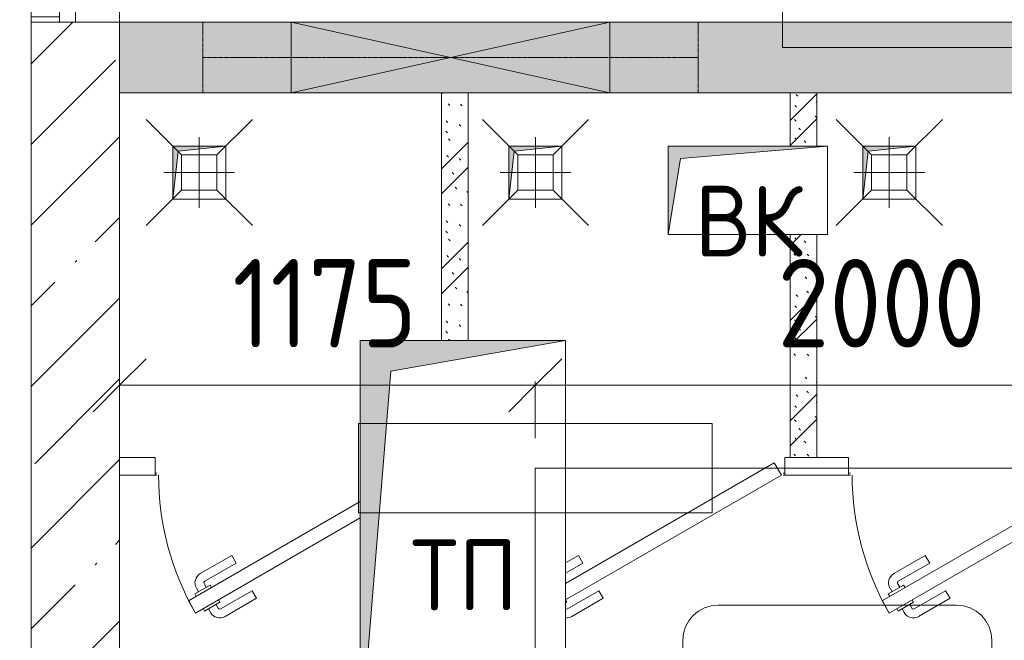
# Model space of a CAD drawing. Header units: millimetres. Extents: x -32229 to 170644, y -13689 to 125138.
# Tile 217 of 256: x 99523 to 102305, y 26303 to 28057. Entities that reach past the tile are written whole.
import ezdxf

# ---------------------------------------------------------------- set-up
doc = ezdxf.new("R2010")
doc.units = ezdxf.units.MM
doc.linetypes.add('3_ Штрих_ 1 х 1 мм', pattern=[2, 1, -1])
doc.linetypes.add('ADSK_Штриховая_ш3 п1_5', pattern=[4.5, 3, -1.5])
for name, color, linetype, lineweight in [('A-ANNO-DIMS', 7, 'Continuous', 9), ('A-ANNO-DIMS-200', 7, 'Continuous', 9), ('A-ANNO-NOTE', 7, 'Continuous', 18), ('A-AREA-IDEN', 7, 'Continuous', 9), ('A-DETL-THIN', 7, 'Continuous', 9), ('A-DOOR', 7, 'Continuous', 18), ('A-DOOR-FRAM', 7, 'Continuous', 9), ('A-FLOR', 7, 'Continuous', 18), ('A-GLAZ', 7, 'Continuous', 18), ('A-WALL', 7, 'Continuous', 18), ('A-WALL-PATT', 7, 'Continuous', 40), ('G-ANNO-TEXT', 7, 'Continuous', 9), ('I-WALL', 7, 'Continuous', 18), ('M-EQPM', 7, 'Continuous', 18), ('P-SANR-FIXT', 7, 'Continuous', 18), ('S-BEAM', 7, 'Continuous', 18)]:
    doc.layers.add(name, color=color, linetype=linetype, lineweight=lineweight)
doc.layers.add('A-AREA', color=4, linetype='ADSK_Штриховая_ш3 п1_5', lineweight=40, true_color=0x00ffff)
doc.layers.add('A-DETL', color=7, linetype='Continuous', lineweight=9, true_color=0x00a600)
doc.styles.add('GOST Common', font='GOST_Common.ttf', dxfattribs={"height": 200})
doc.styles.add('GOST Common_6', font='GOST_Common.ttf', dxfattribs={"width": 0.9, "height": 250})
doc.styles.add('ISOCPEUR', font='isocpeur.ttf', dxfattribs={"height": 250})
doc.dimstyles.new('ГОСТ_2_5_мм2_1', dxfattribs={"dimscale": 304.8, "dimtxt": 251.428749, "dimasz": 0.492126, "dimexe": 0.492126, "dimexo": 0.656168, "dimgap": 0.098425, "dimtad": 1, "dimdec": 0, "dimdsep": 46, "dimtxsty": 'GOST Common_6', "dimblk1": 'OBLIQUE', "dimblk2": 'OBLIQUE', "dimsah": 1, "dimcen": 0.09, "dimazin": 2, "dimtfac": 1, "dimtdec": 4, "dimtix": 1, "dimtmove": 0, "dimatfit": 3, "dimfxl": 1, "dimtvp": 1, "dimtolj": 1, "dimtzin": 0, "dimarcsym": 2})
pattern_1 = [(135, (150.28, 188.64), (-282.8427, 3e-14), [6.706, -393.294]), (135, (174.9, 237.36), (-282.8427, 3e-14), [6.706, -393.294]), (135, (211.96, 236.53), (-282.8427, 3e-14), [6.706, -393.294]), (135, (114.96, 223.96), (-282.8427, 3e-14), [6.706, -393.294]), (135, (77.54, 223.96), (-282.8427, 3e-14), [6.706, -393.294]), (135, (57.44, 184.52), (-282.8427, 3e-14), [6.706, -393.294]), (135, (66.21, 142.9), (-282.8427, 3e-14), [6.706, -393.294]), (135, (107.33, 161), (-282.8427, 3e-14), [6.706, -393.294]), (135, (99.08, 130.94), (-282.8427, 3e-14), [6.706, -393.294]), (135, (22.6, 136.46), (-282.8427, 3e-14), [6.706, -393.294]), (135, (21.16, 168.08), (-282.8427, 3e-14), [6.706, -393.294]), (135, (46.13, 96.12), (-282.8427, 3e-14), [6.706, -393.294]), (135, (3.54, 74.6), (-282.8427, 3e-14), [6.706, -393.294]), (135, (40.3, 47.56), (-282.8427, 3e-14), [6.706, -393.294]), (135, (39.77, 18.47), (-282.8427, 3e-14), [6.706, -393.294]), (135, (76.94, 37.28), (-282.8427, 3e-14), [6.706, -393.294]), (135, (114.18, 62.4), (-282.8427, 3e-14), [6.706, -393.294]), (135, (139.87, 90.2), (-282.8427, 3e-14), [6.706, -393.294]), (135, (141.44, 15.82), (-282.8427, 3e-14), [6.706, -393.294]), (135, (188.69, 26.73), (-282.8427, 3e-14), [6.706, -393.294]), (135, (176.14, 51.36), (-282.8427, 3e-14), [6.706, -393.294]), (135, (177.03, 0), (-282.8427, 3e-14), [6.706, -393.294]), (135, (276.61, 8.22), (-282.8427, 3e-14), [6.706, -393.294]), (135, (271.19, 31.72), (-282.8427, 3e-14), [6.706, -393.294]), (135, (268.29, 119.65), (-282.8427, 3e-14), [6.706, -393.294]), (135, (237.92, 101.95), (-282.8427, 3e-14), [6.706, -393.294]), (135, (237.92, 158.27), (-282.8427, 3e-14), [6.706, -393.294]), (135, (260.4, 204.35), (-282.8427, 3e-14), [6.706, -393.294]), (135, (275.54, 235.4), (-282.8427, 3e-14), [6.706, -393.294]), (135, (117.62, 268.96), (-282.8427, 3e-14), [6.706, -393.294]), (135, (203.62, 273.83), (-282.8427, 3e-14), [6.706, -393.294]), (135, (47.24, 279.3), (-282.8427, 3e-14), [6.706, -393.294]), (135, (23.2, 266.16), (-282.8427, 3e-14), [6.706, -393.294]), (135, (42.78, 232.52), (-282.8427, 3e-14), [6.706, -393.294]), (135, (177.76, 90.57), (-282.8427, 3e-14), [6.706, -393.294]), (135, (181.12, 121.8), (-282.8427, 3e-14), [6.706, -393.294]), (135, (206.73, 172.06), (-282.8427, 3e-14), [6.706, -393.294]), (135, (143.14, 136.62), (-282.8427, 3e-14), [6.706, -393.294]), (135, (211.51, 131.86), (-282.8427, 3e-14), [6.706, -393.294]), (135, (81.47, 95.1), (-282.8427, 3e-14), [6.706, -393.294]), (135, (235.13, 60.46), (-282.8427, 3e-14), [6.706, -393.294]), (135, (242.24, 4.89), (-282.8427, 3e-14), [6.706, -393.294]), (45, (0, 106.07), (-282.8427, 0), []), (45, (106.07, 0), (-282.8427, 0), []), (45, (176.78, 0), (-282.8427, 0), []), (45, (0, 176.78), (-282.8427, 0), [])]

# ---------------------------------------------------------------- blocks, each defined once
blk = doc.blocks.new('АР_Дверь однопольная - 800х2100h_650__душевые-V8--01 ЭО')
at = {"layer": 'A-DOOR', "color": 253, "lineweight": 5, "true_color": 0xaaaaaa}
for p, q in [((113.3, 373.3), (202.1, 424.6)), ((125.8, 351.7), (214.6, 402.9)), ((259.8, 409.4), (216.5, 384.4)), ((227.4, 390.7), (221.4, 401.1)), ((249, 403.2), (243, 413.6)), ((263.8, 402.5), (259.8, 409.4)), ((125.8, 351.7), (113.3, 373.3)), ((216.5, 384.4), (220.5, 377.5)), ((283.8, 367.9), (287.8, 360.9)), ((244.5, 335.9), (240.5, 342.9)), ((287.8, 360.9), (244.5, 335.9)), ((255.4, 342.2), (261.4, 331.8)), ((277, 354.7), (283, 344.3)), ((170.8, 273.7), (259.6, 325)), ((183.3, 252.1), (272.1, 303.3)), ((170.8, 273.7), (183.3, 252.1))]:
    blk.add_line(p, q, dxfattribs=at)
at = {"layer": 'A-DOOR', "color": 253, "lineweight": 13, "true_color": 0xaaaaaa}
for p, q in [((285.5, 415), (-180, 146.2)), ((305.5, 380.4), (285.5, 415)), ((-180, 100.1), (305.5, 380.4))]:
    blk.add_line(p, q, dxfattribs=at)
at = {"layer": 'A-DOOR', "color": 253, "lineweight": 5, "true_color": 0xaaaaaa}
for centre, radius, start, end in [((217, 398.6), 30, 30, 120), ((217, 398.6), 4.99, 30, 120), ((-390, 25), 780, 360, 30), ((257.1, 329.3), 30, 300, 30), ((257.1, 329.3), 4.99, 300, 30)]:
    blk.add_arc(centre, radius, start, end, dxfattribs=at)
at = {"layer": 'A-DOOR-FRAM', "color": 253, "lineweight": 13, "true_color": 0xaaaaaa}
for p, q in [((395, 25), (400, 25)), ((395, 20), (400, 20))]:
    blk.add_line(p, q, dxfattribs=at)
blk = doc.blocks.new('АР_Дверь однопольная - 800х2100h_650__душевые-V9--01 ЭО')
at = {"layer": 'A-DOOR', "color": 253, "lineweight": 5, "true_color": 0xaaaaaa}
for p, q in [((113.3, 373.3), (202.1, 424.6)), ((125.8, 351.7), (214.6, 402.9)), ((125.8, 351.7), (113.3, 373.3)), ((220, 386.4), (216.5, 384.4)), ((216.5, 384.4), (220, 378.4)), ((170.8, 273.7), (220, 302.1)), ((170.8, 273.7), (183.3, 252.1)), ((183.3, 252.1), (220, 273.3))]:
    blk.add_line(p, q, dxfattribs=at)
at = {"layer": 'A-DOOR', "color": 253, "lineweight": 13, "true_color": 0xaaaaaa}
for p, q in [((220, 377.2), (-390, 25)), ((-370, -9.6), (220, 331)), ((-390, 25), (-370, -9.6))]:
    blk.add_line(p, q, dxfattribs=at)
at = {"layer": 'A-DOOR', "color": 253, "lineweight": 5, "true_color": 0xaaaaaa}
for radius, start in [(30, 84.5095), (4.99, 75)]:
    blk.add_arc((217, 398.6), radius, start, 120, dxfattribs=at)
at = {"layer": 'A-DOOR-FRAM', "color": 253, "lineweight": 13, "true_color": 0xaaaaaa}
for p, q in [((-395, 25), (-400, 25)), ((-395, 20), (-400, 20))]:
    blk.add_line(p, q, dxfattribs=at)
blk = doc.blocks.new('АР_Дверь однопольная - 800х2100h_650__душевые-6019181--01 ЭО')
at = {"layer": 'A-DOOR', "color": 253, "lineweight": 5, "true_color": 0xaaaaaa}
for p, q in [((113.3, 373.3), (202.1, 424.6)), ((125.8, 351.7), (214.6, 402.9)), ((259.8, 409.4), (216.5, 384.4)), ((227.4, 390.7), (221.4, 401.1)), ((249, 403.2), (243, 413.6)), ((263.8, 402.5), (259.8, 409.4)), ((125.8, 351.7), (113.3, 373.3)), ((216.5, 384.4), (220.5, 377.5)), ((283.8, 367.9), (287.8, 360.9)), ((244.5, 335.9), (240.5, 342.9)), ((287.8, 360.9), (244.5, 335.9)), ((255.4, 342.2), (261.4, 331.8)), ((277, 354.7), (283, 344.3)), ((170.8, 273.7), (259.6, 325)), ((183.3, 252.1), (272.1, 303.3)), ((170.8, 273.7), (183.3, 252.1))]:
    blk.add_line(p, q, dxfattribs=at)
at = {"layer": 'A-DOOR', "color": 253, "lineweight": 13, "true_color": 0xaaaaaa}
for p, q in [((285.5, 415), (-390, 25)), ((305.5, 380.4), (285.5, 415)), ((-370, -9.6), (305.5, 380.4)), ((-390, 25), (-370, -9.6))]:
    blk.add_line(p, q, dxfattribs=at)
at = {"layer": 'A-DOOR', "color": 253, "lineweight": 5, "true_color": 0xaaaaaa}
for centre, radius, start, end in [((217, 398.6), 30, 30, 120), ((217, 398.6), 4.99, 30, 120), ((-390, 25), 780, 360, 30), ((257.1, 329.3), 30, 300, 30), ((257.1, 329.3), 4.99, 300, 30)]:
    blk.add_arc(centre, radius, start, end, dxfattribs=at)
at = {"layer": 'A-DOOR-FRAM', "color": 253, "lineweight": 13, "true_color": 0xaaaaaa}
for p, q in [((-395, 25), (-400, 25)), ((-395, 20), (-400, 20)), ((395, 25), (400, 25)), ((395, 20), (400, 20))]:
    blk.add_line(p, q, dxfattribs=at)
blk = doc.blocks.new('АР_Отверстие прямоугольное - ОВВ-5156379--01 ЭО')
at = {"layer": 'A-GLAZ', "lineweight": 13, "true_color": 0xf0f0f0}
blk.add_hatch(color=7, dxfattribs=at).paths.add_polyline_path([(41.8, 100), (-325, 100), (-325, -100), (575, -100), (575, 100)])
at = {"layer": 'A-GLAZ', "color": 253, "lineweight": 5, "true_color": 0xaaaaaa}
for p, q in [((575, 100), (-325, -100)), ((-325, 100), (575, -100))]:
    blk.add_line(p, q, dxfattribs=at)
at = {"layer": 'A-GLAZ', "color": 253, "lineweight": 13, "true_color": 0xaaaaaa}
for p, q in [((575, 100), (-325, 100)), ((-325, 100), (-325, -100)), ((-325, 100), (-325, -100)), ((575, -100), (575, 100)), ((575, 100), (575, -100)), ((-325, -100), (575, -100))]:
    blk.add_line(p, q, dxfattribs=at)
blk = doc.blocks.new('АР_Дверь двупольная - 1600х2100h_1025_425__техн_-4797151--01 ЭО')
at = {"layer": 'A-DOOR', "color": 253, "lineweight": 13, "true_color": 0xaaaaaa}
for p, q in [((725, 1150), (675, 1150)), ((675, 1150), (675, 125)), ((725, 125), (725, 1150)), ((-725, 125), (-725, 550)), ((-725, 550), (-675, 550)), ((-675, 550), (-675, 125)), ((-700, 125), (-725, 125)), ((-675, 125), (-700, 125)), ((675, 125), (725, 125))]:
    blk.add_line(p, q, dxfattribs=at)
at = {"layer": 'A-DOOR', "color": 253, "lineweight": 5, "true_color": 0xaaaaaa}
for p, q in [((667, 1125), (667, 1075)), ((675, 1125), (667, 1125)), ((725, 1125), (733, 1125)), ((733, 1125), (733, 1075)), ((667, 1112.5), (655, 1112.5)), ((667, 1087.5), (655, 1087.5)), ((733, 1112.5), (745, 1112.5)), ((733, 1087.5), (745, 1087.5)), ((625, 980), (625, 1082.5)), ((650, 980), (650, 1082.5)), ((667, 1075), (675, 1075)), ((733, 1075), (725, 1075)), ((750, 980), (750, 1082.5)), ((775, 980), (775, 1082.5)), ((650, 980), (625, 980)), ((750, 980), (775, 980)), ((-733, 512.5), (-745, 512.5)), ((-733, 525), (-733, 475)), ((-725, 525), (-733, 525)), ((-675, 525), (-667, 525)), ((-667, 525), (-667, 475)), ((-667, 512.5), (-655, 512.5)), ((-775, 380), (-775, 482.5)), ((-750, 380), (-750, 482.5)), ((-733, 487.5), (-745, 487.5)), ((-733, 475), (-725, 475)), ((-667, 475), (-675, 475)), ((-667, 487.5), (-655, 487.5)), ((-650, 380), (-650, 482.5)), ((-625, 380), (-625, 482.5)), ((-750, 380), (-775, 380)), ((-650, 380), (-625, 380))]:
    blk.add_line(p, q, dxfattribs=at)
for centre, radius, start, end in [((725, 125), 1025, 90, 180), ((655, 1082.5), 30, 90, 180), ((655, 1082.5), 4.99, 90, 180), ((745, 1082.5), 30, 0, 90), ((745, 1082.5), 4.99, 0, 90), ((-725, 125), 425, 0, 90), ((-745, 482.5), 30, 90, 180), ((-655, 482.5), 30, 360, 90), ((-745, 482.5), 4.99, 90, 180), ((-655, 482.5), 4.99, 360, 90)]:
    blk.add_arc(centre, radius, start, end, dxfattribs=at)
at = {"layer": 'A-DOOR-FRAM', "color": 253, "lineweight": 13, "true_color": 0xaaaaaa}
for p, q in [((-785, 125), (-800, 125)), ((-785, 125), (-725, 125)), ((-785, 45), (-785, 125)), ((-725, 125), (-725, 75)), ((785, 125), (725, 125)), ((725, 125), (725, 75)), ((785, 45), (785, 125)), ((785, 125), (800, 125)), ((-725, 75), (-715, 75)), ((-715, 75), (-715, 45)), ((725, 75), (715, 75)), ((715, 75), (715, 45)), ((-785, 45), (-800, 45)), ((-715, 45), (-785, 45)), ((715, 45), (785, 45)), ((785, 45), (800, 45))]:
    blk.add_line(p, q, dxfattribs=at)
blk = doc.blocks.new('АР_Канал вертикальный прямоугольный - ВК-V83--01 ЭО')
at = {"layer": 'M-EQPM', "lineweight": 13, "true_color": 0xe2e2e2}
blk.add_hatch(color=254, dxfattribs=at).paths.add_polyline_path([(-75, -75), (-60, 60), (75, 75), (-75, 75)])
at = {"layer": 'M-EQPM', "color": 253, "lineweight": 13, "true_color": 0xaaaaaa}
for p, q in [((75, 75), (-75, 75)), ((-75, 75), (-75, -75)), ((75, 75), (-75, 75)), ((-75, 75), (-75, -75)), ((-75, -75), (-75, 75)), ((-75, 75), (75, 75)), ((-75, -75), (-60, 60)), ((-75, -75), (-60, 60)), ((-60, 60), (75, 75)), ((-60, 60), (75, 75)), ((75, -75), (75, 75)), ((75, 75), (75, -75)), ((-75, -75), (75, -75)), ((75, -75), (-75, -75))]:
    blk.add_line(p, q, dxfattribs=at)
blk = doc.blocks.new('АР_Трап - 100-100-V99--01 ЭО')
at = {"layer": 'P-SANR-FIXT', "color": 253, "lineweight": 13, "true_color": 0xaaaaaa}
for p, q in [((-50, 50), (-150, 150)), ((50, 50), (150, 150)), ((0, -100), (0, 100)), ((-50, -50), (-50, 50)), ((50, 50), (-50, 50)), ((50, -50), (50, 50)), ((-100, 0), (100, 0)), ((-50, -50), (-150, -150)), ((-50, -50), (50, -50)), ((50, -50), (150, -150))]:
    blk.add_line(p, q, dxfattribs=at)
blk = doc.blocks.new('АР_Перемычка - 200_Уx2_75x5__250-250-7319081--01 ЭО')
at = {"layer": 'S-BEAM', "color": 9, "linetype": '3_ Штрих_ 1 х 1 мм', "lineweight": 15, "true_color": 0xc4c4c4}
for p, q in [((-700, 100), (-700, -100)), ((700, 100), (700, -100)), ((-700, 0), (700, 0))]:
    blk.add_line(p, q, dxfattribs=at)
blk = doc.blocks.new('АР_Канал вертикальный прямоугольный - ВК-6033137--01 ЭО')
at = {"layer": 'M-EQPM', "lineweight": 13, "true_color": 0xe2e2e2}
blk.add_hatch(color=254, dxfattribs=at).paths.add_polyline_path([(-225, -125), (-190, 90), (225, 125), (-225, 125)])
at = {"layer": 'M-EQPM', "color": 253, "lineweight": 13, "true_color": 0xaaaaaa}
for p, q in [((225, 125), (-225, 125)), ((-225, 125), (-225, -125)), ((225, 125), (-225, 125)), ((-225, 125), (-225, -125)), ((-225, -125), (-225, 125)), ((-225, 125), (225, 125)), ((-190, 90), (225, 125)), ((-190, 90), (225, 125)), ((225, -125), (225, 125)), ((225, 125), (225, -125)), ((-225, -125), (-190, 90)), ((-225, -125), (-190, 90)), ((-225, -125), (225, -125)), ((225, -125), (-225, -125))]:
    blk.add_line(p, q, dxfattribs=at)
blk = doc.blocks.new('АР_Канал вертикальный прямоугольный - ЭОМ-6961990--01 ЭО')
at = {"layer": 'M-EQPM', "lineweight": 13, "true_color": 0xe2e2e2}
blk.add_hatch(color=254, dxfattribs=at).paths.add_polyline_path([(-290, -575), (-203.5, 488.5), (290, 575), (-290, 575), (-290, 429.3)])
at = {"layer": 'M-EQPM', "color": 253, "lineweight": 13, "true_color": 0xaaaaaa}
for p, q in [((290, 575), (-290, 575)), ((-290, 575), (-290, -575)), ((290, 575), (-290, 575)), ((-290, 575), (-290, -575)), ((-290, -575), (-290, 575)), ((-290, 575), (290, 575)), ((-203.5, 488.5), (290, 575)), ((-203.5, 488.5), (290, 575)), ((290, -575), (290, 575)), ((290, 575), (290, -575)), ((-290, -575), (-203.5, 488.5)), ((-290, -575), (-203.5, 488.5)), ((-290, -575), (290, -575)), ((290, -575), (-290, -575))]:
    blk.add_line(p, q, dxfattribs=at)
blk = doc.blocks.new('Наметкина 10_РД_АР_П_rvt-1--01 ЭО')
at = {"layer": 'A-WALL-PATT', "lineweight": 5, "true_color": 0xaaaaaa}
h = blk.add_hatch(dxfattribs=at)
h.set_pattern_fill('FP_1', color=253, style=0, pattern_type=2)
h.set_pattern_definition([(45, (0, 0), (-228.0985, 228.0985), []), (45, (228.1, 0), (-228.0985, 228.0985), [403.225, -80.645, 6.706, -73.939])])
h.paths.add_polyline_path([(99805.3, 23650), (99805.3, 28050), (99555.3, 28050), (99555.3, 23650)])
h.paths.add_polyline_path([(99555.3, 29650), (99805.3, 29650), (99805.3, 29750), (99555.3, 29750), (99555.3, 29720)])
h = blk.add_hatch(dxfattribs=at)
h.set_pattern_fill('FP_6', color=253, style=0, pattern_type=2)
h.set_pattern_definition([(135, (300.56, 377.28), (-565.6854, 6e-14), [10, -790]), (135, (349.8, 474.73), (-565.6854, 6e-14), [10, -790]), (135, (423.93, 473.06), (-565.6854, 6e-14), [10, -790]), (135, (229.92, 447.9), (-565.6854, 6e-14), [10, -790]), (135, (155.08, 447.9), (-565.6854, 6e-14), [10, -790]), (135, (114.9, 369.03), (-565.6854, 6e-14), [10, -790]), (135, (132.43, 285.8), (-565.6854, 6e-14), [10, -790]), (135, (214.66, 322), (-565.6854, 6e-14), [10, -790]), (135, (198.16, 261.88), (-565.6854, 6e-14), [10, -790]), (135, (45.2, 272.9), (-565.6854, 6e-14), [10, -790]), (135, (42.32, 336.16), (-565.6854, 6e-14), [10, -790]), (135, (92.26, 192.24), (-565.6854, 6e-14), [10, -790]), (135, (7.07, 149.2), (-565.6854, 6e-14), [10, -790]), (135, (80.6, 95.1), (-565.6854, 6e-14), [10, -790]), (135, (79.53, 36.94), (-565.6854, 6e-14), [10, -790]), (135, (153.87, 74.56), (-565.6854, 6e-14), [10, -790]), (135, (228.35, 124.8), (-565.6854, 6e-14), [10, -790]), (135, (279.75, 180.4), (-565.6854, 6e-14), [10, -790]), (135, (282.9, 31.63), (-565.6854, 6e-14), [10, -790]), (135, (377.38, 53.45), (-565.6854, 6e-14), [10, -790]), (135, (352.28, 102.7), (-565.6854, 6e-14), [10, -790]), (135, (354.05, 0), (-565.6854, 6e-14), [10, -790]), (135, (553.23, 16.45), (-565.6854, 6e-14), [10, -790]), (135, (542.38, 63.45), (-565.6854, 6e-14), [10, -790]), (135, (536.58, 239.3), (-565.6854, 6e-14), [10, -790]), (135, (475.85, 203.9), (-565.6854, 6e-14), [10, -790]), (135, (475.85, 316.54), (-565.6854, 6e-14), [10, -790]), (135, (520.8, 408.7), (-565.6854, 6e-14), [10, -790]), (135, (551.1, 470.8), (-565.6854, 6e-14), [10, -790]), (135, (235.25, 537.93), (-565.6854, 6e-14), [10, -790]), (135, (407.25, 547.65), (-565.6854, 6e-14), [10, -790]), (135, (94.5, 558.6), (-565.6854, 6e-14), [10, -790]), (135, (46.4, 532.3), (-565.6854, 6e-14), [10, -790]), (135, (85.56, 465.04), (-565.6854, 6e-14), [10, -790]), (135, (355.53, 181.14), (-565.6854, 6e-14), [10, -790]), (135, (362.23, 243.6), (-565.6854, 6e-14), [10, -790]), (135, (413.45, 344.1), (-565.6854, 6e-14), [10, -790]), (135, (286.3, 273.25), (-565.6854, 6e-14), [10, -790]), (135, (423.02, 263.72), (-565.6854, 6e-14), [10, -790]), (135, (162.94, 190.2), (-565.6854, 6e-14), [10, -790]), (135, (470.25, 120.93), (-565.6854, 6e-14), [10, -790]), (135, (484.48, 9.78), (-565.6854, 6e-14), [10, -790]), (45, (0, 212.13), (-565.6854, 0), []), (45, (212.13, 0), (-565.6854, 0), []), (45, (353.55, 0), (-565.6854, 0), []), (45, (0, 353.55), (-565.6854, 0), [])])
h.paths.add_polyline_path([(109805.3, 27850), (109805.3, 28050), (109555.3, 28050), (109555.3, 27850)])
h.paths.add_polyline_path([(107605.3, 27850), (108455.3, 27850), (108455.3, 28050), (107605.3, 28050), (107605.3, 28008.5)])
h.paths.add_polyline_path([(102655.3, 27850), (103355.3, 27850), (103355.3, 28050), (99805.3, 28050), (99805.3, 27850), (101190.3, 27850)])
h.paths.add_polyline_path([(104005.3, 27850), (106705.3, 27850), (106705.3, 28050), (104005.3, 28050), (104005.3, 27856.9)])
h = blk.add_hatch(dxfattribs=at)
h.set_pattern_fill('FP_7', color=253, style=0, pattern_type=2)
h.set_pattern_definition(pattern_1)
h.paths.add_polyline_path([(100790.3, 27150), (100790.3, 27850), (100715.3, 27850), (100715.3, 27150)])
h = blk.add_hatch(dxfattribs=at)
h.set_pattern_fill('FP_7', color=253, style=0, pattern_type=2)
h.set_pattern_definition(pattern_1)
h.paths.add_polyline_path([(101700.3, 26820), (101775.3, 26820), (101775.3, 27450), (101700.3, 27450)])
h.paths.add_polyline_path([(101700.3, 27700), (101775.3, 27700), (101775.3, 27850), (101700.3, 27850)])
at = {"layer": 'A-AREA', "color": 253, "linetype": '3_ Штрих_ 1 х 1 мм', "lineweight": 13, "true_color": 0xaaaaaa}
blk.add_line((99805.3, 28150), (99805.3, 28050), dxfattribs=at)
at = {"layer": 'A-FLOR', "color": 253, "lineweight": 13, "true_color": 0xaaaaaa}
for p, q in [((99680.3, 28050), (99680.3, 28150)), ((99680.3, 28150), (99680.3, 28050))]:
    blk.add_line(p, q, dxfattribs=at)
at = {"layer": 'A-WALL', "color": 253, "lineweight": 13, "true_color": 0xaaaaaa}
for p, q in [((99555.3, 28050), (99555.3, 23650)), ((99805.3, 28050), (99555.3, 28050)), ((99805.3, 25730), (99805.3, 28050))]:
    blk.add_line(p, q, dxfattribs=at)
at = {"layer": 'A-WALL', "color": 253, "lineweight": 15, "true_color": 0xaaaaaa}
blk.add_line((101700.3, 26820), (101775.3, 26820), dxfattribs=at)
at = {"layer": 'I-WALL', "color": 253, "lineweight": 13, "true_color": 0xaaaaaa}
for p, q in [((100290.3, 28050), (99805.3, 28050)), ((99805.3, 28050), (99805.3, 27850)), ((101190.3, 28050), (100290.3, 28050)), ((102655.3, 28050), (101190.3, 28050)), ((99805.3, 27850), (100290.3, 27850)), ((100290.3, 27850), (101190.3, 27850)), ((100715.3, 27850), (100715.3, 27150)), ((100790.3, 27850), (100715.3, 27850)), ((100790.3, 27150), (100790.3, 27850)), ((101190.3, 27850), (102655.3, 27850)), ((101700.3, 27850), (101700.3, 27700)), ((101775.3, 27850), (101700.3, 27850)), ((101775.3, 27700), (101775.3, 27850)), ((101700.3, 27450), (101700.3, 26820)), ((101775.3, 26820), (101775.3, 27450)), ((99905.3, 26820), (99805.3, 26820)), ((99805.3, 26820), (99805.3, 26770)), ((99905.3, 26770), (99905.3, 26820)), ((101700.3, 26820), (101685.3, 26820)), ((101685.3, 26820), (101685.3, 26770)), ((101865.3, 26820), (101775.3, 26820)), ((101865.3, 26770), (101865.3, 26820)), ((99805.3, 26770), (99905.3, 26770)), ((101685.3, 26770), (101865.3, 26770))]:
    blk.add_line(p, q, dxfattribs=at)
at = {"layer": 'A-DOOR', "color": 253, "lineweight": 13, "true_color": 0xaaaaaa}
for name, p, rotation in [('АР_Дверь двупольная - 1600х2100h_1025_425__техн_-4797151--01 ЭО', (99680.3, 28850), 89.9999999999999), ('АР_Дверь однопольная - 800х2100h_650__душевые-V9--01 ЭО', (101285.3, 26795), 180), ('АР_Дверь однопольная - 800х2100h_650__душевые-6019181--01 ЭО', (102265.3, 26795), 180), ('АР_Дверь однопольная - 800х2100h_650__душевые-V8--01 ЭО', (100305.3, 26795), 180)]:
    blk.add_blockref(name, p, dxfattribs=dict(at, rotation=rotation))
at = {"layer": 'A-GLAZ', "color": 253, "lineweight": 13, "true_color": 0xaaaaaa, "rotation": 180}
blk.add_blockref('АР_Отверстие прямоугольное - ОВВ-5156379--01 ЭО', (100865.3, 27950), dxfattribs=at)
at = {"layer": 'M-EQPM', "color": 253, "lineweight": 13, "true_color": 0xaaaaaa}
for name, p in [('АР_Канал вертикальный прямоугольный - ВК-V83--01 ЭО', (100030.3, 27625)), ('АР_Канал вертикальный прямоугольный - ВК-V83--01 ЭО', (100980.3, 27625)), ('АР_Канал вертикальный прямоугольный - ВК-6033137--01 ЭО', (101580.3, 27575)), ('АР_Канал вертикальный прямоугольный - ВК-V83--01 ЭО', (101980.3, 27625)), ('АР_Канал вертикальный прямоугольный - ЭОМ-6961990--01 ЭО', (100775.3, 26575))]:
    blk.add_blockref(name, p, dxfattribs=at)
at = {"layer": 'P-SANR-FIXT', "color": 253, "lineweight": 13, "true_color": 0xaaaaaa}
for p in [(100030.3, 27625), (100980.3, 27625), (101980.3, 27625)]:
    blk.add_blockref('АР_Трап - 100-100-V99--01 ЭО', p, dxfattribs=at)
at = {"layer": 'S-BEAM', "color": 253, "lineweight": 13, "true_color": 0xaaaaaa, "rotation": 180}
blk.add_blockref('АР_Перемычка - 200_Уx2_75x5__250-250-7319081--01 ЭО', (100740.3, 27950), dxfattribs=at)
at = {"layer": 'A-ANNO-NOTE', "color": 253, "lineweight": 5, "true_color": 0xaaaaaa, "char_height": 200, "attachment_point": 5, "line_spacing_factor": 1.022766, "style": 'GOST Common'}
for s, insert, width in [('\\pt2540,5080,7620,10160,12700,15240,17780,20320,22860,25400,27940,30480,33020,35560,38100,40640,43180,45720,48260,50800,53340,55880,58420,60960,63500,66040,68580,71120,73660,76200,78740,81280;ВК', (101583.1, 27487.7), 344), ('\\pt2540,5080,7620,10160,12700,15240,17780,20320,22860,25400,27940,30480,33020,35560,38100,40640,43180,45720,48260,50800,53340,55880,58420,60960,63500,66040,68580,71120,73660,76200,78740,81280;ВК', (101583.1, 27487.7), 344), ('\\pt2540,5080,7620,10160,12700,15240,17780,20320,22860,25400,27940,30480,33020,35560,38100,40640,43180,45720,48260,50800,53340,55880,58420,60960,63500,66040,68580,71120,73660,76200,78740,81280;ТП', (100779.1, 26487.7), 330)]:
    blk.add_mtext(s, dxfattribs=dict(at, insert=insert, width=width))
blk = doc.blocks.new('Марка помещения 2 - Марка помещения 2-1605974--01 ЭО')
at = {"layer": 'A-AREA-IDEN', "color": 253, "true_color": 0xaaaaaa}
for p, q in [((-1.797, 0.841), (1.569, 0.841)), ((-2.297, -0.309), (-2.297, 0.341)), ((2.069, 0.341), (2.069, -0.309)), ((1.569, -0.809), (-1.797, -0.809))]:
    blk.add_line(p, q, dxfattribs=at)
for centre, start, end in [((-1.797, 0.341), 90, 180), ((1.569, 0.341), 0, 90), ((-1.797, -0.309), 180, 270), ((1.569, -0.309), 270, 360)]:
    blk.add_arc(centre, 0.5, start, end, dxfattribs=at)
blk = doc.blocks.new('DIMBLOCK485--01 ЭО')
at = {"layer": 'A-ANNO-DIMS-200'}
for p, q in [((99805.3, 26930.1), (99805.3, 27174)), ((99805.3, 27024), (99880.3, 27099)), ((100979.9, 27024), (101054.9, 27099)), ((99805.3, 27024), (99730.3, 26949)), ((99805.3, 27024), (100979.9, 27024)), ((99805.3, 27024), (99805.3, 26930.1)), ((100979.9, 27024), (100904.9, 26949)), ((100979.9, 27034.9), (100979.9, 26874)), ((100979.9, 27024), (100979.9, 27034.9))]:
    blk.add_line(p, q, dxfattribs=at)
at = {"layer": 'A-ANNO-DIMS-200', "color": 0, "insert": (100124.1, 27380.7), "char_height": 250, "width": 644.339, "attachment_point": 1, "line_spacing_factor": 1.022761, "style": 'GOST Common_6'}
blk.add_mtext('1175', dxfattribs=at)
blk = doc.blocks.new('_Oblique')
at = {"color": 0, "linetype": 'ByBlock', "lineweight": -2}
blk.add_line((-0.5, -0.5), (0.5, 0.5), dxfattribs=at)
blk = doc.blocks.new('DIMBLOCK486--01 ЭО')
at = {"layer": 'A-ANNO-DIMS-200'}
for p, q in [((102979.9, 26989.9), (102979.9, 27174)), ((100979.9, 27024), (101054.9, 27099)), ((102979.9, 27024), (103054.9, 27099)), ((100979.9, 27024), (100904.9, 26949)), ((100979.9, 27034.9), (100979.9, 26874)), ((100979.9, 27024), (100979.9, 27034.9)), ((100979.9, 27024), (102979.9, 27024)), ((102979.9, 27024), (102904.9, 26949)), ((102979.9, 27024), (102979.9, 26989.9))]:
    blk.add_line(p, q, dxfattribs=at)
at = {"layer": 'A-ANNO-DIMS-200', "color": 0, "insert": (101664.5, 27380.7), "char_height": 250, "width": 756.843, "attachment_point": 1, "line_spacing_factor": 1.022761, "style": 'GOST Common_6'}
blk.add_mtext('2000', dxfattribs=at)

msp = doc.modelspace()

# ---------------------------------------------------------------- linework, layer by layer
at = {"layer": 'A-ANNO-NOTE', "color": 5, "lineweight": 9, "true_color": 0x0000ff}
for p, q in [((100479.9, 26916.2), (101479.9, 26916.2)), ((100479.9, 26663.5), (100479.9, 26916.2)), ((101479.9, 26916.2), (101479.9, 26663.5)), ((101479.9, 26663.5), (100479.9, 26663.5))]:
    msp.add_line(p, q, dxfattribs=at)
at = {"layer": 'A-DETL', "color": 5, "true_color": 0x0000ff}
for p, q in [((102980.1, 26789.9), (100979.9, 26789.9)), ((100979.9, 26789.9), (100979.9, 25529.4))]:
    msp.add_line(p, q, dxfattribs=at)
at = {"layer": 'A-DETL-THIN'}
for q in [(101678.9, 28875.7), (102778.9, 27978.2)]:
    msp.add_line((101678.9, 27978.2), q, dxfattribs=at)

# ---------------------------------------------------------------- block references
at = {"lineweight": 5}
msp.add_blockref('Наметкина 10_РД_АР_П_rvt-1--01 ЭО', (0, 0), dxfattribs=at)
at = {"layer": 'A-AREA-IDEN', "color": 253, "true_color": 0xaaaaaa, "xscale": 199.9999999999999, "yscale": 199.9999999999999, "zscale": 199.9999999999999}
msp.add_blockref('Марка помещения 2 - Марка помещения 2-1605974--01 ЭО', (101856.2, 26234.1), dxfattribs=at)

# ---------------------------------------------------------------- texts
at = {"layer": 'G-ANNO-TEXT', "insert": (98392.5, 27868.1), "char_height": 250, "width": 1108.98, "attachment_point": 1, "line_spacing_factor": 1.139951, "style": 'ISOCPEUR'}
msp.add_mtext('\\pt600,1200,1800,2400,3000,3600,4200,4800,5400,6000,6600,7200,7800,8400,9000,9600,10200,10800,11400,12000,12600,13200,13800,14400,15000,15600,16200,16800,17400,18000,18600,19200;П.4.1-11', dxfattribs=at)

# ---------------------------------------------------------------- dimensions: what is measured, and where the dimension line sits
at = {"layer": 'A-ANNO-DIMS'}
for base, p1, p2, override, picture, middle in [((100979.9, 27024), (99805.3, 27130.1), (100979.9, 26834.9), {"dimpost": '<>', "dimfxl": 1211.106304}, 'DIMBLOCK485--01 ЭО', (100392.6, 27179)), ((102979.9, 27024), (100979.9, 26834.9), (102979.9, 26789.9), {"dimpost": '<>', "dimfxl": 2000.506186}, 'DIMBLOCK486--01 ЭО', (101979.9, 27179))]:
    dim = msp.add_linear_dim(base=base, p1=p1, p2=p2, dimstyle='ГОСТ_2_5_мм2_1', override=override, dxfattribs=at)
    dim.commit()
    dim.dimension.update_dxf_attribs({"geometry": picture, "text_midpoint": middle})

doc.saveas('drawing.dxf')
